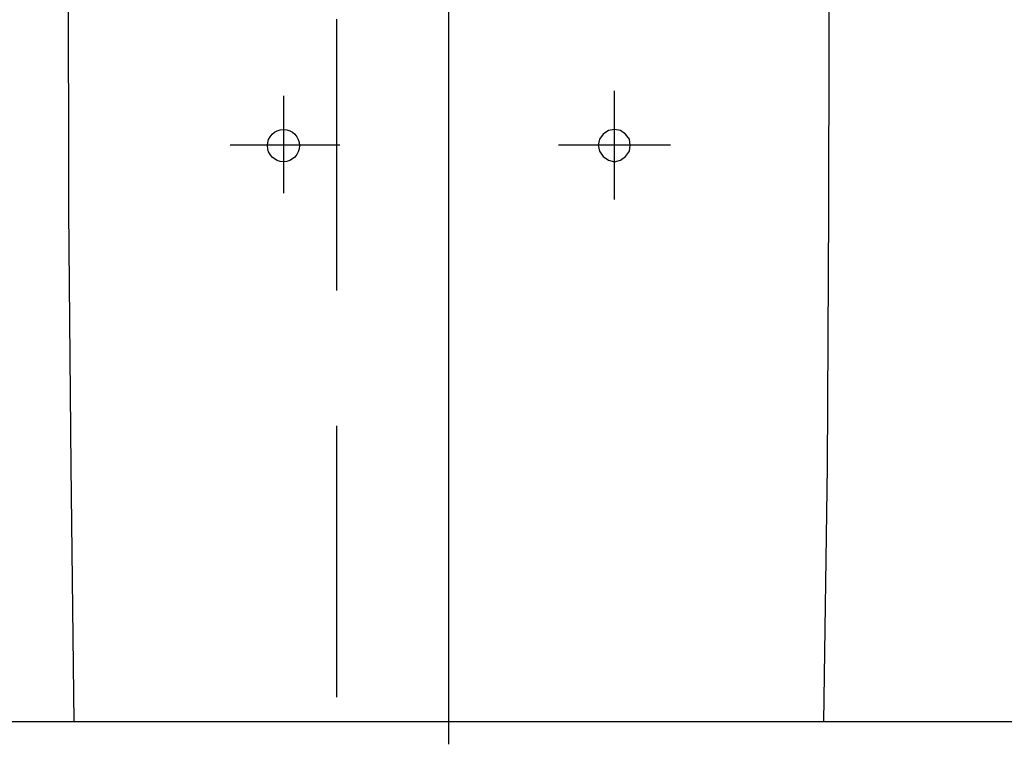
# Model space of a CAD drawing. Header units: millimetres. Extents: x 42924 to 92944, y -369470 to -179866.
# Tile 193 of 256: x 60855 to 60901, y -184004 to -183970. Entities that reach past the tile are written whole.
import ezdxf

# ---------------------------------------------------------------- set-up
doc = ezdxf.new("R2010")
doc.units = ezdxf.units.MM
doc.linetypes.add('HIDDEN', pattern=[9.525, 6.35, -3.175])
doc.layers.get('0').update_dxf_attribs({"color": 8})
for name, color, linetype in [('!! 0_Istn-cienka', 8, 'Continuous'), ('!! 1_zabudowa GK', 8, 'Continuous'), ('!! 2_wypos-sanitarne', 8, 'Continuous')]:
    doc.layers.add(name, color=color, linetype=linetype)
doc.layers.add('E_SAP_ZASIĘG', color=150, linetype='Continuous', plot=False)

# ---------------------------------------------------------------- blocks, each defined once
blk = doc.blocks.new('A$C324a30b8')
for points in [[(0, 0.01049), (0, -0.71083)], [(0.17552, 0), (0.17692, -0.11958), (0.17797, -0.23916), (0.17832, -0.47832)], [(-0.17832, -0.47832), (-0.17797, -0.23916), (-0.17727, -0.11958), (-0.17552, 0)], [(-0.17552, 0), (0.17552, 0)], [(-0.07762, -0.24458), (-0.07762, -0.29545)], [(0.07727, -0.24755), (0.07727, -0.293)], [(-0.10385, -0.26993), (-0.0514, -0.26993)], [(0.05104, -0.26993), (0.10244, -0.26993)]]:
    blk.add_lwpolyline(points)
blk.add_lwpolyline([(-0.07762, -0.27727), (-0.07483, -0.27692), (-0.07238, -0.27517), (-0.07063, -0.27272), (-0.06993, -0.26993), (-0.07063, -0.26713), (-0.07238, -0.26468), (-0.07483, -0.26294), (-0.07762, -0.26224), (-0.08042, -0.26294), (-0.08287, -0.26468), (-0.08462, -0.26713), (-0.08497, -0.26993), (-0.08462, -0.27272), (-0.08287, -0.27517), (-0.08042, -0.27692)], close=True)
blk.add_circle((0.07744, -0.26975), 0.00752)

msp = doc.modelspace()

# ---------------------------------------------------------------- linework, layer by layer
at = {"layer": '!! 0_Istn-cienka', "linetype": 'HIDDEN', "ltscale": 2}
msp.add_lwpolyline([(60869.56735, -183741.3878), (60869.56735, -184271.3878)], dxfattribs=at)
at = {"layer": '!! 1_zabudowa GK'}
msp.add_lwpolyline([(61135.43682, -184002.8878), (60824.56735, -184002.8878)], dxfattribs=at)
at = {"layer": 'E_SAP_ZASIĘG'}
msp.add_circle((61459.23087, -184571.00094), 600, dxfattribs=at)

# ---------------------------------------------------------------- block references
at = {"layer": '!! 2_wypos-sanitarne', "xscale": 100, "yscale": 100, "zscale": 100, "rotation": 180}
msp.add_blockref('A$C324a30b8', (60874.83287, -184002.8878), dxfattribs=at)

doc.saveas('drawing.dxf')
